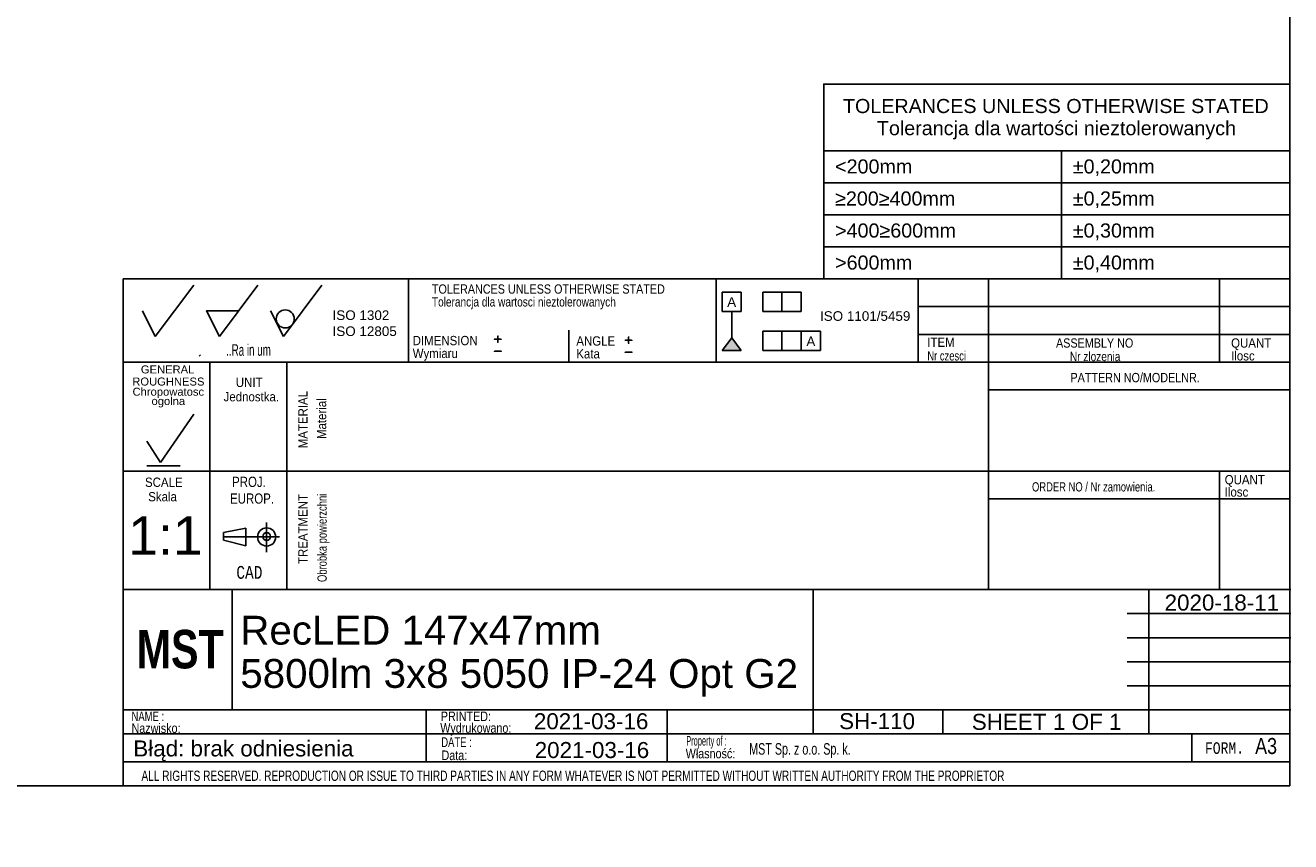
# Model space of a CAD drawing. Header units: millimetres. Extents: x 16 to 406, y 5 to 285.
# Tile 2 of 4: x 208 to 406, y 5 to 132. Entities that reach past the tile are written whole.
import ezdxf
from ezdxf.entities.mleader import LeaderData, LeaderLine
from ezdxf.enums import TextEntityAlignment as Align
from ezdxf.lldxf.tags import DXFTag
from ezdxf.math import Vec2, Vec3

# ---------------------------------------------------------------- set-up
doc = ezdxf.new("R2010")
doc.units = ezdxf.units.MM
for name, color, linetype in [('10', 7, 'Continuous'), ('Default', 7, 'Continuous'), ('FRAME', 7, 'Continuous')]:
    doc.layers.add(name, color=color, linetype=linetype)
doc.styles.add('SEACAD_Arial', font='arial.ttf')
doc.styles.add('SEACAD_Lucida_Console', font='lucon.TTF', dxfattribs={"width": 0.8})
tags = doc.linetypes.add('CENTER2', pattern=[28.575, 19.05, -3.175, 3.175, -3.175]).pattern_tags.tags
tags[10:11] = [DXFTag(74, 4), DXFTag(75, 0), DXFTag(340, '0'), DXFTag(46, 0.0), DXFTag(50, 0.0), DXFTag(44, 0.0), DXFTag(45, 0.0)]
tags[8:9] = [DXFTag(74, 4), DXFTag(75, 0), DXFTag(340, '0'), DXFTag(46, 0.0), DXFTag(50, 0.0), DXFTag(44, 0.0), DXFTag(45, 0.0)]
tags[6:7] = [DXFTag(74, 4), DXFTag(75, 0), DXFTag(340, '0'), DXFTag(46, 0.0), DXFTag(50, 0.0), DXFTag(44, 0.0), DXFTag(45, 0.0)]
tags[4:5] = [DXFTag(74, 4), DXFTag(75, 0), DXFTag(340, '0'), DXFTag(46, 0.0), DXFTag(50, 0.0), DXFTag(44, 0.0), DXFTag(45, 0.0)]

# ---------------------------------------------------------------- blocks, each defined once
blk = doc.blocks.new('SEANNOT_GROUP17')
at = {"layer": 'Default', "color": 7, "linetype": 'Continuous', "style": 'SEACAD_Arial'}
for s, p in [('RecLED 147x47mm ', (241.93, 40.12)), ('5800lm 3x8 5050 IP-24 Opt G2', (241.93, 33.37))]:
    blk.add_text(s, height=4.5, dxfattribs=at).set_placement(p, align=Align.TOP_LEFT)
blk = doc.blocks.new('SEANNOT_GROUP18')
at = {"layer": 'Default', "color": 7, "linetype": 'Continuous', "style": 'SEACAD_Arial'}
blk.add_text('SH-110', height=2.5, dxfattribs=at).set_placement((335.35, 24.93), align=Align.TOP_LEFT)
blk = doc.blocks.new('SEANNOT_GROUP19')
at = {"layer": 'Default', "color": 7, "linetype": 'Continuous', "style": 'SEACAD_Arial'}
blk.add_text('2021-03-16', height=2.5, dxfattribs=at).set_placement((287.86, 20.42), align=Align.TOP_LEFT)
blk = doc.blocks.new('SEANNOT_GROUP20')
at = {"layer": 'Default', "color": 7, "linetype": 'Continuous', "style": 'SEACAD_Arial'}
blk.add_text('1:1', height=6, dxfattribs=at).set_placement((224.43, 55.64), align=Align.TOP_LEFT)
blk = doc.blocks.new('_Dot')
at = {"color": 0, "linetype": 'ByBlock', "lineweight": -2}
blk.add_line((-0.5, 0), (-1, 0), dxfattribs=at)
at = {"color": 0, "linetype": 'ByBlock', "const_width": 0.5}
blk.add_lwpolyline([(-0.25, 0, 1), (0.25, 0, 1)], format="xyb", close=True, dxfattribs=at)
blk = doc.blocks.new('SEANNOT_GROUP22')
at = {"layer": 'Default', "color": 7, "linetype": 'Continuous', "style": 'SEACAD_Arial'}
blk.add_text('2021-03-16', height=2.5, dxfattribs=at).set_placement((287.73, 24.91), align=Align.TOP_LEFT)
blk = doc.blocks.new('SEANNOT_GROUP23')
at = {"layer": 'Default', "color": 7, "linetype": 'Continuous', "style": 'SEACAD_Arial'}
for s, p in [('SHEET ', (356.04, 24.82)), ('1', (368.7, 24.82)), (' OF ', (370.66, 24.82)), ('1', (377.45, 24.82))]:
    blk.add_text(s, height=2.5, dxfattribs=at).set_placement(p, align=Align.TOP_LEFT)
blk = doc.blocks.new('SE5')
at = {"layer": 'FRAME', "color": 7, "linetype": 'Continuous'}
for p, q in [((332.96, 112.7), (405.66, 112.7)), ((370.03, 112.7), (370.03, 107.7)), ((332.96, 107.7), (405.66, 107.7)), ((370.03, 107.7), (370.03, 102.7)), ((332.96, 102.7), (405.66, 102.7)), ((370.03, 102.7), (370.03, 97.7)), ((332.96, 97.7), (405.66, 97.7)), ((370.03, 97.7), (370.03, 92.7))]:
    blk.add_line(p, q, dxfattribs=at)
blk.add_lwpolyline([(332.96, 92.7), (332.96, 123.11), (405.66, 123.11), (405.66, 92.7), (332.96, 92.7)], dxfattribs=at)
at = {"layer": 'FRAME', "color": 7, "linetype": 'Continuous', "style": 'SEACAD_Arial'}
for s, p in [('TOLERANCES UNLESS OTHERWISE STATED', (335.95, 120.78)), ('Tolerancja dla wartości nieztolerowanych', (341.24, 117.33)), ('<200mm', (334.72, 111.35)), ('±0,20mm', (371.8, 111.35)), ('≥200≥400mm', (334.72, 106.35)), ('±0,25mm', (371.8, 106.35)), ('>400≥600mm', (334.72, 101.35)), ('±0,30mm', (371.8, 101.35)), ('>600mm', (334.72, 96.35)), ('±0,40mm', (371.8, 96.35))]:
    blk.add_text(s, height=2.2, dxfattribs=at).set_placement(p, align=Align.TOP_LEFT)
blk = doc.blocks.new('SEANNOT_GROUP25')
at = {"layer": 'Default', "color": 7, "linetype": 'Continuous', "style": 'SEACAD_Arial'}
blk.add_text('2020-18-11', height=2.5, dxfattribs=at).set_placement((386.12, 43.43), align=Align.TOP_LEFT)

msp = doc.modelspace()

# ---------------------------------------------------------------- hatches: boundary and pattern name
at = {"layer": 'Default', "linetype": 'Continuous'}
msp.add_hatch(color=7, dxfattribs=at).paths.add_polyline_path([(318.589, 83.506), (317.089, 81.521), (320.089, 81.521)])

# ---------------------------------------------------------------- linework, layer by layer
at = {"layer": '10', "color": 7, "linetype": 'Continuous'}
for p, q in [((228.666, 83.702), (234.666, 91.702)), ((238.666, 83.702), (244.666, 91.702)), ((248.666, 83.702), (254.666, 91.702)), ((268.166, 92.702), (268.166, 79.702)), ((316.166, 92.702), (316.166, 79.702)), ((347.666, 92.702), (347.666, 79.702)), ((358.666, 92.702), (358.666, 44.202)), ((394.666, 92.702), (394.666, 79.702)), ((226.666, 87.702), (228.666, 83.702)), ((236.666, 87.702), (241.666, 87.702)), ((236.666, 87.702), (238.666, 83.702)), ((246.666, 87.702), (248.666, 83.702)), ((405.666, 88.369), (347.666, 88.369)), ((293.166, 84.702), (293.166, 79.702)), ((405.666, 84.036), (347.666, 84.036)), ((405.666, 79.702), (223.666, 79.702)), ((235.541, 80.629), (235.717, 80.835)), ((237.166, 79.702), (237.166, 44.202)), ((237.166, 79.702), (237.166, 45.702)), ((249.166, 79.702), (249.166, 44.202)), ((405.666, 75.369), (358.666, 75.369)), ((229.469, 64.067), (234.668, 71.572)), ((227.327, 67.349), (229.469, 64.067)), ((227.327, 63.528), (232.526, 63.528)), ((405.666, 62.702), (223.666, 62.702)), ((394.666, 62.702), (394.666, 44.202)), ((405.666, 58.369), (358.666, 58.369)), ((239.312, 53.117), (242.798, 53.809)), ((242.798, 53.809), (242.798, 51.041)), ((246.041, 54.678), (246.041, 50.07)), ((246.041, 54.678), (246.041, 50.07)), ((239.312, 51.925), (239.312, 53.117)), ((242.798, 51.041), (239.312, 51.925)), ((331.291, 44.202), (223.666, 44.202)), ((331.166, 44.202), (223.666, 44.202)), ((240.666, 25.452), (240.666, 44.202)), ((380.291, 44.202), (405.791, 44.202)), ((383.666, 21.702), (383.666, 44.202)), ((380.291, 40.452), (405.791, 40.452)), ((380.291, 36.702), (405.791, 36.702)), ((380.291, 32.952), (405.791, 32.952)), ((380.291, 29.202), (405.791, 29.202)), ((223.666, 25.452), (405.791, 25.452)), ((270.926, 25.414), (270.926, 17.289)), ((308.524, 25.452), (308.524, 17.327)), ((351.541, 25.452), (351.541, 21.702)), ((223.666, 21.702), (380.291, 21.702)), ((390.354, 21.702), (390.354, 17.327)), ((223.666, 17.327), (405.666, 17.327))]:
    msp.add_line(p, q, dxfattribs=at)
at = {"layer": '10', "color": 7, "linetype": 'CENTER2'}
msp.add_line((239.312, 52.425), (248.028, 52.425), dxfattribs=at)
at = {"layer": '10', "color": 7, "linetype": 'Continuous'}
for points in [[(405.666, 13.577), (405.666, 284.577), (15.666, 284.577), (15.666, 13.577), (405.666, 13.577)], [(405.666, 13.577), (405.666, 92.702), (223.666, 92.702), (223.666, 13.577), (405.666, 13.577)], [(331.291, 44.202), (331.291, 21.702), (405.666, 21.702), (405.666, 44.202), (331.291, 44.202)]]:
    msp.add_lwpolyline(points, dxfattribs=at)
for centre, radius in [((248.939, 86.457), 1.402), ((246.041, 52.425), 1.415), ((246.041, 52.484), 0.607)]:
    msp.add_circle(centre, radius, dxfattribs=at)
msp.add_point((236.666, 87.702), dxfattribs=at)
at = {"layer": 'Default', "color": 7, "linetype": 'Continuous'}
for p, q in [((317.089, 87.611), (317.089, 90.611)), ((317.089, 90.611), (320.089, 90.611)), ((320.089, 90.611), (320.089, 87.611)), ((323.424, 87.611), (323.424, 90.611)), ((323.424, 90.611), (329.424, 90.611)), ((326.424, 90.611), (326.424, 87.611)), ((329.424, 90.611), (329.424, 87.611)), ((320.089, 87.611), (317.089, 87.611)), ((318.589, 83.506), (318.589, 87.611)), ((329.424, 87.611), (323.424, 87.611)), ((317.089, 81.521), (318.589, 83.506)), ((318.589, 83.506), (320.089, 81.521)), ((323.424, 81.521), (323.424, 84.521)), ((323.424, 84.521), (332.424, 84.521)), ((326.424, 84.521), (326.424, 81.521)), ((329.424, 81.521), (329.424, 84.521)), ((332.424, 84.521), (332.424, 81.521)), ((320.089, 81.521), (317.089, 81.521)), ((332.424, 81.521), (323.424, 81.521))]:
    msp.add_line(p, q, dxfattribs=at)

# ---------------------------------------------------------------- block references
at = {"layer": 'Default'}
for name in ['SEANNOT_GROUP20', 'SEANNOT_GROUP25', 'SEANNOT_GROUP17', 'SEANNOT_GROUP22', 'SEANNOT_GROUP18', 'SEANNOT_GROUP23', 'SEANNOT_GROUP19']:
    msp.add_blockref(name, (0, 0), dxfattribs=at)
at = {"layer": 'FRAME'}
msp.add_blockref('SE5', (0, 0), dxfattribs=at)

# ---------------------------------------------------------------- texts
at = {"layer": '10', "attachment_point": 1}
for s, insert, char_height, width, style in [('{\\farial rounded mt|b0||i0||c0|p34;\\C7;\\H1.45000002;\\W0.83002;TOLERANCES UNLESS OTHERWISE STATED}', (271.823, 91.84), 1.45, 38.61414, 'SEACAD_Arial'), ('{\\farial rounded mt|b0||i0||c0|p34;\\C7;\\H1.45000002;\\W0.77704;Tolerancja dla wartosci nieztolerowanych}', (271.823, 89.84), 1.45, 36.02936, 'SEACAD_Arial'), ('{\\farial rounded mt|b0||i0||c0|p34;\\C7;\\H1.45000002;\\W0.883;DIMENSION}', (268.823, 83.801), 1.45, 10.15001, 'SEACAD_Arial'), ('{\\farial rounded mt|b0||i0||c0|p34;\\C7;\\H1.45000002;\\W0.883;ANGLE}', (294.351, 83.737), 1.45, 6.05218, 'SEACAD_Arial'), ('{\\farial rounded mt|b0||i0||c0|p34;\\C7;\\H1.45000002;\\W0.883;ITEM}', (349.106, 83.545), 1.45, 4.25544, 'SEACAD_Arial'), ('{\\farial rounded mt|b0||i0||c0|p34;\\C7;\\H1.45000002;\\W0.83002;ASSEMBLY NO}', (369.185, 83.418), 1.45, 12.82936, 'SEACAD_Arial'), ('{\\farial rounded mt|b0||i0||c0|p34;\\C7;\\H1.45000002;\\W0.883;QUANT}', (396.497, 83.418), 1.45, 6.24131, 'SEACAD_Arial'), ('{\\farial rounded mt|b0||i0||c0|p34;\\C7;\\H1.8;\\W0.608;..Ra in um}', (239.73, 82.502), 1.8, 8.92175, 'SEACAD_Arial'), ('{\\farial rounded mt|b0||i0||c0|p34;\\C7;\\H1.45000002;\\W0.883;Wymiaru}', (268.823, 81.801), 1.45, 8.67569, 'SEACAD_Arial'), ('{\\farial rounded mt|b0||i0||c0|p34;\\C7;\\H1.45000002;\\W0.883;Kata}', (294.351, 81.737), 1.45, 5.07501, 'SEACAD_Arial'), ('{\\farial rounded mt|b0||i0||c0|p34;\\C7;\\H1.45000002;\\W0.72406;Nr czesci }', (349.106, 81.418), 1.45, 7.78588, 'SEACAD_Arial'), ('{\\farial rounded mt|b0||i0||c0|p34;\\C7;\\H1.45000002;\\W0.77704;Nr zlozenia}', (371.349, 81.319), 1.45, 9.50428, 'SEACAD_Arial'), ('{\\farial rounded mt|b0||i0||c0|p34;\\C7;\\H1.45000002;\\W0.883;Ilosc}', (396.497, 81.418), 1.45, 6.93479, 'SEACAD_Arial'), ('{\\farial rounded mt|b0||i0||c0|p34;\\C7;\\H1.45000002;\\W0.883;UNIT}', (241.233, 77.275), 1.45, 4.16088, 'SEACAD_Arial'), ('{\\farial rounded mt|b0||i0||c0|p34;\\C7;\\H1.45000002;\\W0.83002;PATTERN NO/MODELNR.}', (371.438, 78.024), 1.45, 21.43479, 'SEACAD_Arial'), ('{\\farial rounded mt|b0||i0||c0|p34;\\C7;\\H1.45000002;\\W0.883;Jednostka.}', (239.329, 75.036), 1.45, 8.72628, 'SEACAD_Arial'), ('{\\farial rounded mt|b0||i0||c0|p34;\\C7;\\H1.45000002;\\W0.883;SCALE}', (227.067, 61.69), 1.45, 5.86305, 'SEACAD_Arial'), ('{\\farial rounded mt|b0||i0||c0|p34;\\C7;\\H1.60000002;\\W0.8;PROJ.}', (240.654, 61.826), 1.6, 5.11305, 'SEACAD_Arial'), ('{\\farial rounded mt|b0||i0||c0|p34;\\C7;\\H1.45000002;\\W0.883;QUANT}', (395.497, 62.085), 1.45, 6.24131, 'SEACAD_Arial'), ('{\\farial rounded mt|b0||i0||c0|p34;\\C7;\\H1.45000002;\\W0.883;Skala}', (227.568, 59.436), 1.45, 5.77723, 'SEACAD_Arial'), ('{\\farial rounded mt|b0||i0||c0|p34;\\C7;\\H1.60000002;\\W0.8;EUROP.}', (240.336, 59.22), 1.6, 6.64349, 'SEACAD_Arial'), ('{\\farial rounded mt|b0||i0||c0|p34;\\C7;\\H1.45000002;\\W0.72406;ORDER NO / Nr zamowienia.}', (365.438, 60.97), 1.45, 25.03089, 'SEACAD_Arial'), ('{\\farial rounded mt|b0||i0||c0|p34;\\C7;\\H1.45000002;\\W0.883;Ilosc}', (395.497, 60.165), 1.45, 6.93479, 'SEACAD_Arial'), ('{\\fLucida Console|b0||i0||c0|p34;\\C7;\\H1.99999998;\\W0.8;CAD}', (241.316, 47.895), 2, 4.53334, 'SEACAD_Lucida_Console'), ('{\\farial rounded mt|b0||i0||c0|p34;\\C7;\\H1.5;\\W0.704;NAME :}', (224.968, 25.176), 1.5, 5.5761, 'SEACAD_Arial'), ('{\\farial rounded mt|b0||i0||c0|p34;\\C7;\\H1.5;\\W0.8;PRINTED:}', (273.216, 25.176), 1.5, 8.9879, 'SEACAD_Arial'), ('{\\farial rounded mt|b0||i0||c0|p34;\\C7;\\H1.5;\\W0.8;Nazwisko:}', (224.968, 23.329), 1.5, 7.67838, 'SEACAD_Arial'), ('{\\farial rounded mt|b0||i0||c0|p34;\\C7;\\H1.5;\\W0.8;Wydrukowano:}', (273.128, 23.366), 1.5, 11.43865, 'SEACAD_Arial'), ('{\\farial rounded mt|b0||i0||c0|p34;\\C7;\\H1.5;\\W0.704;DATE :}', (273.282, 21.148), 1.5, 5.2174, 'SEACAD_Arial'), ('{\\farial rounded mt|b0||i0||c0|p34;\\C7;\\H1.5;\\W0.46208;Property of :}', (311.497, 21.358), 1.5, 8.86958, 'SEACAD_Arial'), ('{\\farial rounded mt|b0||i0||c0|p34;\\C7;\\H1.8;\\W0.667;MST Sp. z o.o. Sp. k.}', (321.317, 20.244), 1.8, 58.30436, 'SEACAD_Arial'), ('{\\fLucida Console|b0||i0||c0|p34;\\C7;\\H1.8;\\W0.8;FORM.}', (392.416, 20.377), 1.8, 6.80001, 'SEACAD_Lucida_Console'), ('{\\farial rounded mt|b0||i0||c0|p34;\\C7;\\H2.50000002;\\W0.8;A3}', (400.244, 21.047), 2.5, 3.31523, 'SEACAD_Arial'), ('{\\farial rounded mt|b0||i0||c0|p34;\\C7;\\H1.5;\\W0.8;Data:}', (273.325, 19.098), 1.5, 6.19566, 'SEACAD_Arial'), ('{\\farial rounded mt|b0||i0||c0|p34;\\C7;\\H1.5;\\W0.8;Własność:}', (311.414, 19.374), 1.5, 10.89131, 'SEACAD_Arial'), ('{\\farial rounded mt|b0||i0||c0|p34;\\C7;\\H1.60000002;\\W0.704;ALL RIGHTS RESERVED. REPRODUCTION OR ISSUE TO THIRD PARTIES IN ANY FORM WHATEVER IS NOT PERMITTED WITHOUT WRITTEN AUTHORITY FROM THE PROPRIETOR}', (226.514, 15.955), 1.6, 148.00001, 'SEACAD_Arial')]:
    msp.add_mtext(s, dxfattribs=dict(at, insert=insert, char_height=char_height, width=width, style=style))
at = {"layer": '10', "char_height": 1.25, "attachment_point": 1}
for s, insert, width in [('{\\fArial|b0||i0||c0|p34;\\C7;\\H1.2499998;\\W1.;GENERAL}', (226.419, 79.196), 8.3424), ('{\\fArial|b0||i0||c0|p34;\\C7;\\H1.2499998;\\W1.;ROUGHNESS}', (225.084, 77.302), 11.22283)]:
    msp.add_mtext(s, dxfattribs=dict(at, insert=insert, width=width))
at = {"layer": '10', "insert": (230.703, 74.174), "char_height": 1.25, "width": 11.65265, "attachment_point": 5, "line_spacing_factor": 0.7}
msp.add_mtext('{\\fArial|b0||i0||c0|p34;\\C7;\\H1.24999998;\\W1.;Chropowatosc\\P}{\\fArial|b0||i0||c0|p34;\\C7;\\H1.24999998;\\W1.;ogolna}', dxfattribs=at)
at = {"layer": '10', "char_height": 1.45, "attachment_point": 1, "rotation": 89.99999, "style": 'SEACAD_Arial'}
for s, insert, width in [('{\\farial rounded mt|b0||i0||c0|p34;\\C7;\\H1.45000002;\\W0.883;MATERIAL}', (250.968, 66.261), 8.92066), ('{\\farial rounded mt|b0||i0||c0|p34;\\C7;\\H1.45000002;\\W0.883;Material}', (253.888, 67.703), 7.15315), ('{\\farial rounded mt|b0||i0||c0|p34;\\C7;\\H1.45000002;\\W0.72406;Obrobka powierzchni}', (253.968, 45.395), 17.04755), ('{\\farial rounded mt|b0||i0||c0|p34;\\C7;\\H1.45000002;\\W0.883;TREATMENT}', (250.968, 48.199), 10.87501)]:
    msp.add_mtext(s, dxfattribs=dict(at, insert=insert, width=width))
at = {"layer": 'Default'}
for s, insert, char_height, width, attachment_point in [('{\\fArial CE|b0||i0||c0|p34;\\C7;\\H1.5;\\W1.;A}', (318.583, 89.835), 1.5, 1.40218, 2), ('{\\fArial|b0||i0||c0|p34;\\C7;\\H1.5;\\W1.;ISO 1302 \\P}{\\fArial|b0||i0||c0|p34;\\C7;\\H1.5;\\W1.;ISO 12805}', (256.327, 87.785), 1.5, 10.48633, 1), ('{\\fArial|b0||i0||c0|p34;\\C7;\\H1.5;\\W1.;ISO 1101/5459}', (339.414, 87.653), 1.5, 14.66134, 2), ('{\\fSolid Edge ISO|b0||i0||c0|p34;\\C7;\\H2.5;\\W1.;+\\P}', (281.293, 84.797), 2.5, 1.88245, 1), ('{\\fSolid Edge ISO|b0||i0||c0|p34;\\C7;\\H2.5;\\W1.;+\\P}', (301.686, 84.64), 2.5, 1.88245, 1), ('{\\fArial CE|b0||i0||c0|p34;\\C7;\\H1.5;\\W1.;A}', (330.939, 83.709), 1.5, 1.40218, 2), ('{\\fSolid Edge ISO|b0||i0||c0|p34;\\C7;\\H2.5;\\W1.;-\\P}', (281.293, 82.914), 2.5, 1.88245, 1), ('{\\fSolid Edge ISO|b0||i0||c0|p34;\\C7;\\H2.5;\\W1.;-\\P}', (301.686, 82.758), 2.5, 1.88245, 1)]:
    msp.add_mtext(s, dxfattribs=dict(at, insert=insert, char_height=char_height, width=width, attachment_point=attachment_point))

# ---------------------------------------------------------------- leaders
at = {"layer": 'Default', "color": 7, "linetype": 'Continuous'}
ml = msp.add_multileader_mtext('Standard', dxfattribs=at)
ml.set_content('{\\pxsm0.9;\\fImpact|b0||i0||c0|p34;\\W1.;MST\\P}', color=256)
ml.set_leader_properties()
ml.set_arrow_properties(name='DOT')
ml.build(insert=Vec2(0, 0))
ml.multileader.update_dxf_attribs({"leader_type": 0, "dogleg_length": 0, "arrow_head_size": 6})
ctx = ml.context
ctx.base_point, ctx.char_height, ctx.arrow_head_size, ctx.landing_gap_size = Vec3(223.758, 34.856), 6, 6, 2.1
ctx.mtext.insert = Vec3(225.758, 37.919)
ml = msp.add_multileader_mtext('Standard', dxfattribs=at)
ml.set_content('{\\pxsm0.9;\\fArial|b0||i0||c0|p34;\\W1.; Błąd: brak odniesienia\\P}', color=256)
ml.set_leader_properties()
ml.set_arrow_properties(name='DOT')
ml.build(insert=Vec2(0, 0))
ml.multileader.update_dxf_attribs({"leader_type": 0, "dogleg_length": 0, "arrow_head_size": 2.5})
ctx = ml.context
ctx.base_point, ctx.char_height, ctx.arrow_head_size, ctx.landing_gap_size = Vec3(222.27, 19.052), 2.5, 2.5, 0.875
ctx.mtext.insert = Vec3(224.27, 20.668)

doc.saveas('drawing.dxf')
